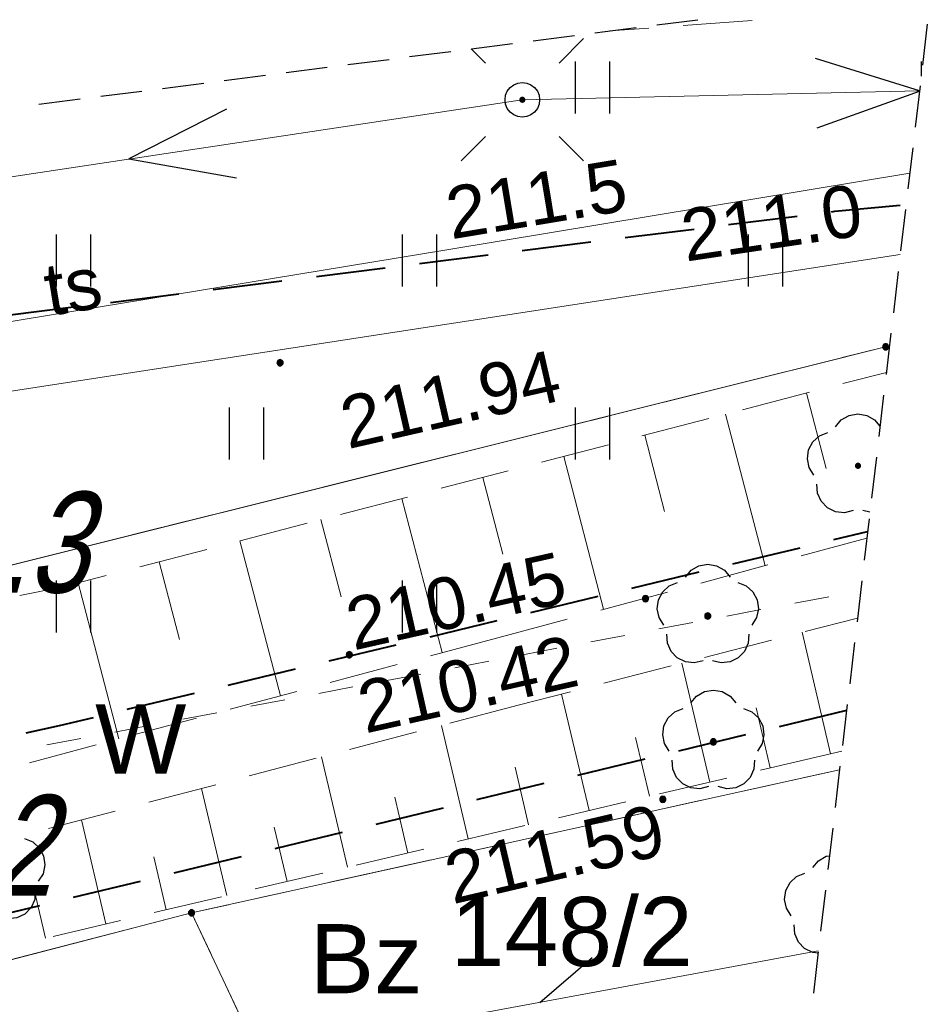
# Model space of a CAD drawing. Header units: metres. Extents: x 7419414 to 7419803, y 5549484 to 5549731.
# Tile 100 of 102: x 7419612 to 7419625, y 5549664 to 5549679. Entities that reach past the tile are written whole.
import ezdxf
from ezdxf.enums import TextEntityAlignment as Align

# ---------------------------------------------------------------- set-up
doc = ezdxf.new("R2010")
doc.units = ezdxf.units.M
doc.header["$MEASUREMENT"] = 0
doc.layers.get('0').update_dxf_attribs({"color": 250})
for name, color, linetype, lineweight in [('EGDE', 7, 'Continuous', 13), ('EGDE_O', 7, 'Continuous', 13), ('EGKK', 82, 'Continuous', 13), ('EGUG', 96, 'Continuous', 13), ('EGUG_O', 96, 'Continuous', 13), ('GUPPRZ_O', 7, 'Continuous', 13), ('LINIE ROZGRANICZAJĄCE MPZP', 212, 'Continuous', 0), ('OTKC', 7, 'Continuous', 13), ('OTRK', 7, 'Continuous', 13), ('OTRS_O', 7, 'Continuous', 13), ('OTZT', 7, 'Continuous', 13), ('pomiar słupy', 250, 'Continuous', 0), ('SUEP', 1, 'Continuous', 13), ('sutp', 250, 'Continuous', 0), ('SUTP_O', 30, 'Continuous', 13), ('TABELA', 8, 'Continuous', 0), ('Zakres', 7, 'Continuous', 0)]:
    doc.layers.add(name, color=color, linetype=linetype, lineweight=lineweight)
doc.styles.add('Arial', font='arial.ttf')

msp = doc.modelspace()

# ---------------------------------------------------------------- hatches: boundary and pattern name
for points in [[(7419619.552, 5549677.405), (7419619.54, 5549677.406), (7419619.53, 5549677.41), (7419619.52, 5549677.416), (7419619.513, 5549677.424), (7419619.508, 5549677.434), (7419619.505, 5549677.444), (7419619.505, 5549677.456), (7419619.509, 5549677.468), (7419619.515, 5549677.479), (7419619.526, 5549677.488), (7419619.537, 5549677.493), (7419619.549, 5549677.495), (7419619.562, 5549677.493), (7419619.571, 5549677.49), (7419619.58, 5549677.483), (7419619.588, 5549677.474), (7419619.593, 5549677.463), (7419619.595, 5549677.451), (7419619.594, 5549677.442), (7419619.591, 5549677.431), (7419619.583, 5549677.42), (7419619.575, 5549677.412), (7419619.564, 5549677.407)], [(7419624.4, 5549672.115), (7419624.386, 5549672.117), (7419624.374, 5549672.124), (7419624.364, 5549672.134), (7419624.357, 5549672.146), (7419624.355, 5549672.16), (7419624.357, 5549672.174), (7419624.364, 5549672.186), (7419624.374, 5549672.196), (7419624.386, 5549672.203), (7419624.4, 5549672.205), (7419624.414, 5549672.203), (7419624.426, 5549672.196), (7419624.436, 5549672.186), (7419624.443, 5549672.174), (7419624.445, 5549672.16), (7419624.443, 5549672.146), (7419624.436, 5549672.134), (7419624.426, 5549672.124), (7419624.414, 5549672.117)]]:
    msp.add_hatch(color=0).paths.add_polyline_path(points)
at = {"linetype": 'Continuous'}
for points in [[(7419624.8, 5549673.835), (7419624.786, 5549673.837), (7419624.774, 5549673.844), (7419624.764, 5549673.854), (7419624.757, 5549673.866), (7419624.755, 5549673.88), (7419624.757, 5549673.894), (7419624.764, 5549673.906), (7419624.774, 5549673.916), (7419624.786, 5549673.923), (7419624.8, 5549673.925), (7419624.814, 5549673.923), (7419624.826, 5549673.916), (7419624.836, 5549673.906), (7419624.843, 5549673.894), (7419624.845, 5549673.88), (7419624.843, 5549673.866), (7419624.836, 5549673.854), (7419624.826, 5549673.844), (7419624.814, 5549673.837)], [(7419616.05, 5549673.605), (7419616.038, 5549673.607), (7419616.027, 5549673.611), (7419616.018, 5549673.618), (7419616.011, 5549673.628), (7419616.007, 5549673.638), (7419616.005, 5549673.65), (7419616.007, 5549673.662), (7419616.011, 5549673.673), (7419616.018, 5549673.682), (7419616.027, 5549673.689), (7419616.038, 5549673.693), (7419616.05, 5549673.695), (7419616.062, 5549673.693), (7419616.072, 5549673.689), (7419616.082, 5549673.682), (7419616.089, 5549673.673), (7419616.093, 5549673.662), (7419616.095, 5549673.65), (7419616.093, 5549673.638), (7419616.089, 5549673.628), (7419616.082, 5549673.618), (7419616.072, 5549673.611), (7419616.062, 5549673.607)], [(7419621.33, 5549670.195), (7419621.318, 5549670.197), (7419621.308, 5549670.201), (7419621.298, 5549670.208), (7419621.291, 5549670.217), (7419621.287, 5549670.228), (7419621.285, 5549670.24), (7419621.287, 5549670.252), (7419621.291, 5549670.262), (7419621.298, 5549670.272), (7419621.308, 5549670.279), (7419621.318, 5549670.283), (7419621.33, 5549670.285), (7419621.342, 5549670.283), (7419621.353, 5549670.279), (7419621.362, 5549670.272), (7419621.369, 5549670.262), (7419621.373, 5549670.252), (7419621.375, 5549670.24), (7419621.373, 5549670.228), (7419621.369, 5549670.217), (7419621.362, 5549670.208), (7419621.353, 5549670.201), (7419621.342, 5549670.197)], [(7419622.23, 5549669.945), (7419622.216, 5549669.947), (7419622.204, 5549669.954), (7419622.194, 5549669.964), (7419622.187, 5549669.976), (7419622.185, 5549669.99), (7419622.187, 5549670.004), (7419622.194, 5549670.016), (7419622.204, 5549670.026), (7419622.216, 5549670.033), (7419622.23, 5549670.035), (7419622.244, 5549670.033), (7419622.256, 5549670.026), (7419622.266, 5549670.016), (7419622.273, 5549670.004), (7419622.275, 5549669.99), (7419622.273, 5549669.976), (7419622.266, 5549669.964), (7419622.256, 5549669.954), (7419622.244, 5549669.947)], [(7419617.05, 5549669.385), (7419617.038, 5549669.387), (7419617.028, 5549669.391), (7419617.018, 5549669.398), (7419617.011, 5549669.408), (7419617.007, 5549669.418), (7419617.005, 5549669.43), (7419617.007, 5549669.442), (7419617.011, 5549669.453), (7419617.018, 5549669.462), (7419617.028, 5549669.469), (7419617.038, 5549669.473), (7419617.05, 5549669.475), (7419617.062, 5549669.473), (7419617.073, 5549669.469), (7419617.082, 5549669.462), (7419617.089, 5549669.453), (7419617.093, 5549669.442), (7419617.095, 5549669.43), (7419617.093, 5549669.418), (7419617.089, 5549669.408), (7419617.082, 5549669.398), (7419617.073, 5549669.391), (7419617.062, 5549669.387)], [(7419622.31, 5549668.125), (7419622.296, 5549668.127), (7419622.284, 5549668.134), (7419622.274, 5549668.144), (7419622.267, 5549668.156), (7419622.265, 5549668.17), (7419622.267, 5549668.184), (7419622.274, 5549668.196), (7419622.284, 5549668.206), (7419622.296, 5549668.213), (7419622.31, 5549668.215), (7419622.324, 5549668.213), (7419622.336, 5549668.206), (7419622.346, 5549668.196), (7419622.353, 5549668.184), (7419622.355, 5549668.17), (7419622.353, 5549668.156), (7419622.346, 5549668.144), (7419622.336, 5549668.134), (7419622.324, 5549668.127)], [(7419621.58, 5549667.295), (7419621.568, 5549667.297), (7419621.558, 5549667.301), (7419621.548, 5549667.308), (7419621.541, 5549667.317), (7419621.537, 5549667.328), (7419621.535, 5549667.34), (7419621.537, 5549667.352), (7419621.541, 5549667.362), (7419621.548, 5549667.372), (7419621.558, 5549667.379), (7419621.568, 5549667.383), (7419621.58, 5549667.385), (7419621.592, 5549667.383), (7419621.603, 5549667.379), (7419621.612, 5549667.372), (7419621.619, 5549667.362), (7419621.623, 5549667.352), (7419621.625, 5549667.34), (7419621.623, 5549667.328), (7419621.619, 5549667.317), (7419621.612, 5549667.308), (7419621.603, 5549667.301), (7419621.592, 5549667.297)], [(7419614.77, 5549665.655), (7419614.756, 5549665.657), (7419614.744, 5549665.664), (7419614.734, 5549665.674), (7419614.727, 5549665.686), (7419614.725, 5549665.7), (7419614.727, 5549665.714), (7419614.734, 5549665.726), (7419614.744, 5549665.736), (7419614.756, 5549665.743), (7419614.77, 5549665.745), (7419614.784, 5549665.743), (7419614.796, 5549665.736), (7419614.806, 5549665.726), (7419614.813, 5549665.714), (7419614.815, 5549665.7), (7419614.813, 5549665.686), (7419614.806, 5549665.674), (7419614.796, 5549665.664), (7419614.784, 5549665.657)]]:
    msp.add_hatch(color=0, dxfattribs=at).paths.add_polyline_path(points)

# ---------------------------------------------------------------- linework, layer by layer
at = {"color": 0, "linetype": 'Continuous'}
for p, q in [((7419620.313, 5549678.003), (7419620.313, 5549677.253)), ((7419620.813, 5549677.253), (7419620.813, 5549678.003)), ((7419612.813, 5549675.503), (7419612.813, 5549674.753)), ((7419613.313, 5549674.753), (7419613.313, 5549675.503)), ((7419617.813, 5549675.503), (7419617.813, 5549674.753)), ((7419618.313, 5549674.753), (7419618.313, 5549675.503)), ((7419622.813, 5549675.503), (7419622.813, 5549674.753)), ((7419623.313, 5549674.753), (7419623.313, 5549675.503)), ((7419615.313, 5549673.003), (7419615.313, 5549672.253)), ((7419615.813, 5549672.253), (7419615.813, 5549673.003)), ((7419620.313, 5549673.003), (7419620.313, 5549672.253)), ((7419620.813, 5549672.253), (7419620.813, 5549673.003)), ((7419612.813, 5549670.503), (7419612.813, 5549669.753)), ((7419613.313, 5549669.753), (7419613.313, 5549670.503)), ((7419617.813, 5549670.503), (7419617.813, 5549669.753)), ((7419618.313, 5549669.753), (7419618.313, 5549670.503)), ((7419619.801, 5549664.406), (7419620.561, 5549665.055))]:
    msp.add_line(p, q, dxfattribs=at)
at = {"color": 0, "flags": 128}
for points in [[(7419620.434, 5549678.334), (7419620.08, 5549677.98)], [(7419618.813, 5549678.187), (7419619.02, 5549677.98)], [(7419625.288, 5549677.58), (7419623.788, 5549678.044)], [(7419625.313, 5549678.003), (7419625.313, 5549677.793)], [(7419623.81, 5549677.044), (7419625.288, 5549677.573)], [(7419618.666, 5549676.566), (7419619.02, 5549676.92)], [(7419620.434, 5549676.566), (7419620.08, 5549676.92)], [(7419624.076, 5549672.723), (7419624.159, 5549672.823), (7419624.272, 5549672.887), (7419624.4, 5549672.91), (7419624.528, 5549672.887), (7419624.641, 5549672.823), (7419624.718, 5549672.731)], [(7419623.764, 5549672.026), (7419623.695, 5549672.136), (7419623.669, 5549672.263), (7419623.687, 5549672.392), (7419623.748, 5549672.507), (7419623.844, 5549672.594), (7419623.964, 5549672.642)], [(7419624.331, 5549671.514), (7419624.205, 5549671.482), (7419624.076, 5549671.496), (7419623.959, 5549671.553), (7419623.869, 5549671.647), (7419623.816, 5549671.765), (7419623.807, 5549671.895)], [(7419624.572, 5549671.488), (7419624.469, 5549671.514)], [(7419623.746, 5549666.353), (7419623.829, 5549666.453), (7419623.942, 5549666.517), (7419623.988, 5549666.526)], [(7419623.434, 5549665.656), (7419623.365, 5549665.766), (7419623.339, 5549665.893), (7419623.357, 5549666.022), (7419623.418, 5549666.137), (7419623.514, 5549666.224), (7419623.634, 5549666.272)], [(7419623.823, 5549665.118), (7419623.746, 5549665.126), (7419623.629, 5549665.183), (7419623.539, 5549665.277), (7419623.486, 5549665.395), (7419623.477, 5549665.525)]]:
    msp.add_lwpolyline(points, dxfattribs=at)
at = {"color": 0, "linetype": 'Continuous', "flags": 128}
for points in [[(7419619.55, 5549677.7), (7419619.615, 5549677.691), (7419619.675, 5549677.667), (7419619.727, 5549677.627), (7419619.767, 5549677.575), (7419619.791, 5549677.515), (7419619.8, 5549677.45), (7419619.791, 5549677.385), (7419619.767, 5549677.325), (7419619.727, 5549677.273), (7419619.675, 5549677.233), (7419619.615, 5549677.209), (7419619.55, 5549677.2), (7419619.485, 5549677.209), (7419619.425, 5549677.233), (7419619.373, 5549677.273), (7419619.333, 5549677.325), (7419619.309, 5549677.385), (7419619.3, 5549677.45), (7419619.309, 5549677.515), (7419619.333, 5549677.575), (7419619.373, 5549677.627), (7419619.425, 5549677.667), (7419619.485, 5549677.691), (7419619.55, 5549677.7)], [(7419624.8, 5549673.835), (7419624.814, 5549673.837), (7419624.826, 5549673.844), (7419624.836, 5549673.854), (7419624.843, 5549673.866), (7419624.845, 5549673.88), (7419624.843, 5549673.894), (7419624.836, 5549673.906), (7419624.826, 5549673.916), (7419624.814, 5549673.923), (7419624.8, 5549673.925), (7419624.786, 5549673.923), (7419624.774, 5549673.916), (7419624.764, 5549673.906), (7419624.757, 5549673.894), (7419624.755, 5549673.88), (7419624.757, 5549673.866), (7419624.764, 5549673.854), (7419624.774, 5549673.844), (7419624.786, 5549673.837), (7419624.8, 5549673.835)], [(7419616.005, 5549673.65), (7419616.007, 5549673.638), (7419616.011, 5549673.628), (7419616.018, 5549673.618), (7419616.027, 5549673.611), (7419616.038, 5549673.607), (7419616.05, 5549673.605), (7419616.062, 5549673.607), (7419616.072, 5549673.611), (7419616.082, 5549673.618), (7419616.089, 5549673.628), (7419616.093, 5549673.638), (7419616.095, 5549673.65), (7419616.093, 5549673.662), (7419616.089, 5549673.673), (7419616.082, 5549673.682), (7419616.072, 5549673.689), (7419616.062, 5549673.693), (7419616.05, 5549673.695), (7419616.038, 5549673.693), (7419616.027, 5549673.689), (7419616.018, 5549673.682), (7419616.011, 5549673.673), (7419616.007, 5549673.662), (7419616.005, 5549673.65)], [(7419621.285, 5549670.24), (7419621.287, 5549670.228), (7419621.291, 5549670.217), (7419621.298, 5549670.208), (7419621.308, 5549670.201), (7419621.318, 5549670.197), (7419621.33, 5549670.195), (7419621.342, 5549670.197), (7419621.353, 5549670.201), (7419621.362, 5549670.208), (7419621.369, 5549670.217), (7419621.373, 5549670.228), (7419621.375, 5549670.24), (7419621.373, 5549670.252), (7419621.369, 5549670.262), (7419621.362, 5549670.272), (7419621.353, 5549670.279), (7419621.342, 5549670.283), (7419621.33, 5549670.285), (7419621.318, 5549670.283), (7419621.308, 5549670.279), (7419621.298, 5549670.272), (7419621.291, 5549670.262), (7419621.287, 5549670.252), (7419621.285, 5549670.24)], [(7419622.23, 5549669.945), (7419622.244, 5549669.947), (7419622.256, 5549669.954), (7419622.266, 5549669.964), (7419622.273, 5549669.976), (7419622.275, 5549669.99), (7419622.273, 5549670.004), (7419622.266, 5549670.016), (7419622.256, 5549670.026), (7419622.244, 5549670.033), (7419622.23, 5549670.035), (7419622.216, 5549670.033), (7419622.204, 5549670.026), (7419622.194, 5549670.016), (7419622.187, 5549670.004), (7419622.185, 5549669.99), (7419622.187, 5549669.976), (7419622.194, 5549669.964), (7419622.204, 5549669.954), (7419622.216, 5549669.947), (7419622.23, 5549669.945)], [(7419617.005, 5549669.43), (7419617.007, 5549669.418), (7419617.011, 5549669.408), (7419617.018, 5549669.398), (7419617.028, 5549669.391), (7419617.038, 5549669.387), (7419617.05, 5549669.385), (7419617.062, 5549669.387), (7419617.073, 5549669.391), (7419617.082, 5549669.398), (7419617.089, 5549669.408), (7419617.093, 5549669.418), (7419617.095, 5549669.43), (7419617.093, 5549669.442), (7419617.089, 5549669.453), (7419617.082, 5549669.462), (7419617.073, 5549669.469), (7419617.062, 5549669.473), (7419617.05, 5549669.475), (7419617.038, 5549669.473), (7419617.028, 5549669.469), (7419617.018, 5549669.462), (7419617.011, 5549669.453), (7419617.007, 5549669.442), (7419617.005, 5549669.43)], [(7419622.31, 5549668.125), (7419622.324, 5549668.127), (7419622.336, 5549668.134), (7419622.346, 5549668.144), (7419622.353, 5549668.156), (7419622.355, 5549668.17), (7419622.353, 5549668.184), (7419622.346, 5549668.196), (7419622.336, 5549668.206), (7419622.324, 5549668.213), (7419622.31, 5549668.215), (7419622.296, 5549668.213), (7419622.284, 5549668.206), (7419622.274, 5549668.196), (7419622.267, 5549668.184), (7419622.265, 5549668.17), (7419622.267, 5549668.156), (7419622.274, 5549668.144), (7419622.284, 5549668.134), (7419622.296, 5549668.127), (7419622.31, 5549668.125)], [(7419621.535, 5549667.34), (7419621.537, 5549667.328), (7419621.541, 5549667.317), (7419621.548, 5549667.308), (7419621.558, 5549667.301), (7419621.568, 5549667.297), (7419621.58, 5549667.295), (7419621.592, 5549667.297), (7419621.603, 5549667.301), (7419621.612, 5549667.308), (7419621.619, 5549667.317), (7419621.623, 5549667.328), (7419621.625, 5549667.34), (7419621.623, 5549667.352), (7419621.619, 5549667.362), (7419621.612, 5549667.372), (7419621.603, 5549667.379), (7419621.592, 5549667.383), (7419621.58, 5549667.385), (7419621.568, 5549667.383), (7419621.558, 5549667.379), (7419621.548, 5549667.372), (7419621.541, 5549667.362), (7419621.537, 5549667.352), (7419621.535, 5549667.34)], [(7419614.77, 5549665.655), (7419614.784, 5549665.657), (7419614.796, 5549665.664), (7419614.806, 5549665.674), (7419614.813, 5549665.686), (7419614.815, 5549665.7), (7419614.813, 5549665.714), (7419614.806, 5549665.726), (7419614.796, 5549665.736), (7419614.784, 5549665.743), (7419614.77, 5549665.745), (7419614.756, 5549665.743), (7419614.744, 5549665.736), (7419614.734, 5549665.726), (7419614.727, 5549665.714), (7419614.725, 5549665.7), (7419614.727, 5549665.686), (7419614.734, 5549665.674), (7419614.744, 5549665.664), (7419614.756, 5549665.657), (7419614.77, 5549665.655)]]:
    msp.add_lwpolyline(points, close=True, dxfattribs=at)
for points in [[(7419615.273, 5549677.312), (7419613.864, 5549676.594), (7419615.422, 5549676.323)], [(7419621.906, 5549670.553), (7419621.989, 5549670.653), (7419622.102, 5549670.717), (7419622.23, 5549670.74), (7419622.358, 5549670.717), (7419622.471, 5549670.653), (7419622.554, 5549670.553)], [(7419621.594, 5549669.856), (7419621.525, 5549669.966), (7419621.499, 5549670.093), (7419621.517, 5549670.222), (7419621.578, 5549670.337), (7419621.674, 5549670.424), (7419621.794, 5549670.472)], [(7419622.666, 5549670.472), (7419622.786, 5549670.424), (7419622.882, 5549670.337), (7419622.943, 5549670.222), (7419622.961, 5549670.093), (7419622.935, 5549669.966), (7419622.866, 5549669.856)], [(7419622.161, 5549669.344), (7419622.035, 5549669.312), (7419621.906, 5549669.326), (7419621.789, 5549669.383), (7419621.699, 5549669.477), (7419621.646, 5549669.595), (7419621.637, 5549669.725)], [(7419622.823, 5549669.725), (7419622.814, 5549669.595), (7419622.761, 5549669.477), (7419622.671, 5549669.383), (7419622.554, 5549669.326), (7419622.425, 5549669.312), (7419622.299, 5549669.344)], [(7419621.986, 5549668.733), (7419622.069, 5549668.833), (7419622.182, 5549668.897), (7419622.31, 5549668.92), (7419622.438, 5549668.897), (7419622.551, 5549668.833), (7419622.634, 5549668.733)], [(7419621.674, 5549668.036), (7419621.605, 5549668.146), (7419621.579, 5549668.273), (7419621.597, 5549668.402), (7419621.658, 5549668.517), (7419621.754, 5549668.604), (7419621.874, 5549668.652)], [(7419622.746, 5549668.652), (7419622.866, 5549668.604), (7419622.962, 5549668.517), (7419623.023, 5549668.402), (7419623.041, 5549668.273), (7419623.015, 5549668.146), (7419622.946, 5549668.036)], [(7419622.241, 5549667.524), (7419622.115, 5549667.492), (7419621.986, 5549667.506), (7419621.869, 5549667.563), (7419621.779, 5549667.657), (7419621.726, 5549667.775), (7419621.717, 5549667.905)], [(7419622.903, 5549667.905), (7419622.894, 5549667.775), (7419622.841, 5549667.657), (7419622.751, 5549667.563), (7419622.634, 5549667.506), (7419622.505, 5549667.492), (7419622.379, 5549667.524)], [(7419612.356, 5549666.772), (7419612.476, 5549666.724), (7419612.572, 5549666.637), (7419612.633, 5549666.522), (7419612.651, 5549666.393), (7419612.625, 5549666.266), (7419612.556, 5549666.156)], [(7419612.513, 5549666.025), (7419612.504, 5549665.895), (7419612.451, 5549665.777), (7419612.361, 5549665.683), (7419612.244, 5549665.626), (7419612.115, 5549665.612), (7419611.989, 5549665.644)]]:
    msp.add_lwpolyline(points, dxfattribs=at)
at = {"layer": 'EGDE', "color": 250, "linetype": 'Continuous', "lineweight": 0, "flags": 128}
for points in [[(7419624.854, 5549673.89), (7419624.8, 5549673.88), (7419598.8, 5549667.39), (7419587.56, 5549665.21), (7419575.48, 5549664.19), (7419564.39, 5549662.19), (7419563.19, 5549661.96), (7419553.44, 5549661.25), (7419525.33, 5549656.97), (7419518.53, 5549654.85), (7419502.4, 5549649.81), (7419472.27, 5549640.92), (7419444.75, 5549635.91), (7419446.03, 5549630.99), (7419462.45, 5549628.77), (7419462.29, 5549628.43), (7419509.38, 5549641.39), (7419528.76, 5549648.51), (7419538.53, 5549652.48), (7419556.13, 5549655.93), (7419588.38, 5549660.2), (7419606.85, 5549663.64), (7419614.77, 5549665.7), (7419624.134, 5549667.767)], [(7419508.973, 5549664.091), (7419531.94, 5549661.5), (7419553.44, 5549661.25), (7419563.19, 5549661.96), (7419564.39, 5549662.19), (7419575.48, 5549664.19), (7419587.56, 5549665.21), (7419598.8, 5549667.39), (7419624.8, 5549673.88), (7419624.854, 5549673.89)], [(7419624.134, 5549667.767), (7419614.77, 5549665.7), (7419619.81, 5549655.03), (7419622.687, 5549655.462)]]:
    msp.add_lwpolyline(points, dxfattribs=at)
msp.add_lwpolyline([(7419609.66, 5549653.24), (7419619.81, 5549655.03), (7419614.77, 5549665.7), (7419606.85, 5549663.64), (7419609.66, 5549653.24)], close=True, dxfattribs=at)
at = {"layer": 'EGKK', "color": 82, "linetype": 'Continuous', "lineweight": 13}
for p, q in [((7419624.8, 5549673.88), (7419623.685, 5549673.602)), ((7419624.854, 5549673.89), (7419624.8, 5549673.88)), ((7419623.2, 5549673.481), (7419621.745, 5549673.117)), ((7419621.26, 5549672.996), (7419619.804, 5549672.633)), ((7419619.319, 5549672.512), (7419617.864, 5549672.149)), ((7419617.379, 5549672.028), (7419615.923, 5549671.664)), ((7419615.438, 5549671.543), (7419613.983, 5549671.18)), ((7419613.498, 5549671.059), (7419612.043, 5549670.696)), ((7419622.626, 5549667.434), (7419624.134, 5549667.767)), ((7419620.673, 5549667.003), (7419622.138, 5549667.326)), ((7419618.72, 5549666.572), (7419620.185, 5549666.895)), ((7419616.767, 5549666.141), (7419618.232, 5549666.464)), ((7419614.77, 5549665.7), (7419616.279, 5549666.033)), ((7419613.955, 5549665.488), (7419614.77, 5549665.7)), ((7419612.02, 5549664.985), (7419613.471, 5549665.362))]:
    msp.add_line(p, q, dxfattribs=at)
at = {"layer": 'EGUG', "color": 96, "linetype": 'Continuous', "lineweight": 13}
for p, q in [((7419624.17, 5549673.723), (7419624.8, 5549673.88)), ((7419624.8, 5549673.88), (7419624.17, 5549673.723)), ((7419624.8, 5549673.88), (7419624.854, 5549673.89)), ((7419624.854, 5549673.89), (7419624.8, 5549673.88)), ((7419623.2, 5549673.481), (7419623.685, 5549673.602)), ((7419623.685, 5549673.602), (7419623.2, 5549673.481)), ((7419622.23, 5549673.238), (7419622.715, 5549673.36)), ((7419622.715, 5549673.36), (7419622.23, 5549673.238)), ((7419621.26, 5549672.996), (7419621.745, 5549673.117)), ((7419621.745, 5549673.117), (7419621.26, 5549672.996)), ((7419620.29, 5549672.754), (7419620.775, 5549672.875)), ((7419620.775, 5549672.875), (7419620.29, 5549672.754)), ((7419619.319, 5549672.512), (7419619.804, 5549672.633)), ((7419619.804, 5549672.633), (7419619.319, 5549672.512)), ((7419618.349, 5549672.27), (7419618.834, 5549672.391)), ((7419618.834, 5549672.391), (7419618.349, 5549672.27)), ((7419617.379, 5549672.028), (7419617.864, 5549672.149)), ((7419617.864, 5549672.149), (7419617.379, 5549672.028)), ((7419616.409, 5549671.785), (7419616.894, 5549671.906)), ((7419616.894, 5549671.906), (7419616.409, 5549671.785)), ((7419615.438, 5549671.543), (7419615.923, 5549671.664)), ((7419615.923, 5549671.664), (7419615.438, 5549671.543)), ((7419614.468, 5549671.301), (7419614.953, 5549671.422)), ((7419614.953, 5549671.422), (7419614.468, 5549671.301)), ((7419613.498, 5549671.059), (7419613.983, 5549671.18)), ((7419613.983, 5549671.18), (7419613.498, 5549671.059)), ((7419612.528, 5549670.817), (7419613.013, 5549670.938)), ((7419613.013, 5549670.938), (7419612.528, 5549670.817)), ((7419624.134, 5549667.767), (7419623.602, 5549667.649)), ((7419623.602, 5549667.649), (7419624.134, 5549667.767)), ((7419623.114, 5549667.542), (7419622.626, 5549667.434)), ((7419622.626, 5549667.434), (7419623.114, 5549667.542)), ((7419622.138, 5549667.326), (7419621.649, 5549667.218)), ((7419621.649, 5549667.218), (7419622.138, 5549667.326)), ((7419621.161, 5549667.111), (7419620.673, 5549667.003)), ((7419620.673, 5549667.003), (7419621.161, 5549667.111)), ((7419620.185, 5549666.895), (7419619.696, 5549666.787)), ((7419619.696, 5549666.787), (7419620.185, 5549666.895)), ((7419619.208, 5549666.68), (7419618.72, 5549666.572)), ((7419618.72, 5549666.572), (7419619.208, 5549666.68)), ((7419618.232, 5549666.464), (7419617.743, 5549666.356)), ((7419617.743, 5549666.356), (7419618.232, 5549666.464)), ((7419617.255, 5549666.249), (7419616.767, 5549666.141)), ((7419616.767, 5549666.141), (7419617.255, 5549666.249)), ((7419616.279, 5549666.033), (7419615.79, 5549665.925)), ((7419615.79, 5549665.925), (7419616.279, 5549666.033)), ((7419615.302, 5549665.817), (7419614.77, 5549665.7)), ((7419614.77, 5549665.7), (7419615.302, 5549665.817)), ((7419614.77, 5549665.7), (7419614.439, 5549665.614)), ((7419614.439, 5549665.614), (7419614.77, 5549665.7)), ((7419615.048, 5549665.112), (7419614.77, 5549665.7)), ((7419614.77, 5549665.7), (7419615.048, 5549665.112)), ((7419613.955, 5549665.488), (7419613.471, 5549665.362)), ((7419613.471, 5549665.362), (7419613.955, 5549665.488)), ((7419612.988, 5549665.236), (7419612.504, 5549665.111)), ((7419612.504, 5549665.111), (7419612.988, 5549665.236)), ((7419615.475, 5549664.208), (7419615.261, 5549664.66)), ((7419615.261, 5549664.66), (7419615.475, 5549664.208))]:
    msp.add_line(p, q, dxfattribs=at)
at = {"layer": 'LINIE ROZGRANICZAJĄCE MPZP', "color": 212, "linetype": 'Continuous', "lineweight": 40}
for p, q in [((7419622.527, 5549675.645), (7419623.519, 5549675.769)), ((7419621.038, 5549675.458), (7419622.031, 5549675.582)), ((7419619.55, 5549675.27), (7419620.542, 5549675.395)), ((7419618.062, 5549675.083), (7419619.054, 5549675.208)), ((7419616.574, 5549674.896), (7419617.566, 5549675.021)), ((7419615.085, 5549674.709), (7419616.077, 5549674.834)), ((7419613.597, 5549674.522), (7419614.589, 5549674.647)), ((7419612.109, 5549674.335), (7419613.101, 5549674.46)), ((7419624.05, 5549671.093), (7419624.539, 5549671.21)), ((7419622.591, 5549670.742), (7419623.564, 5549670.976)), ((7419621.133, 5549670.392), (7419622.105, 5549670.626)), ((7419619.674, 5549670.042), (7419620.647, 5549670.275)), ((7419618.216, 5549669.691), (7419619.188, 5549669.925)), ((7419616.757, 5549669.341), (7419617.729, 5549669.575)), ((7419615.299, 5549668.991), (7419616.271, 5549669.224)), ((7419613.84, 5549668.641), (7419614.812, 5549668.874)), ((7419624.235, 5549668.626), (7419623.263, 5549668.39)), ((7419622.777, 5549668.273), (7419621.806, 5549668.038)), ((7419621.32, 5549667.92), (7419620.348, 5549667.685)), ((7419619.862, 5549667.567), (7419618.89, 5549667.332)), ((7419618.404, 5549667.214), (7419617.432, 5549666.979)), ((7419616.946, 5549666.861), (7419615.974, 5549666.626)), ((7419615.488, 5549666.508), (7419614.516, 5549666.273)), ((7419614.03, 5549666.155), (7419613.058, 5549665.92)), ((7419612.572, 5549665.803), (7419611.6, 5549665.567))]:
    msp.add_line(p, q, dxfattribs=at)
at = {"layer": 'LINIE ROZGRANICZAJĄCE MPZP', "color": 212, "linetype": 'Continuous', "lineweight": 40, "flags": 128}
for points in [[(7419624.015, 5549675.832), (7419624.065, 5549675.838), (7419625.01, 5549675.926)], [(7419612.379, 5549668.3), (7419612.862, 5549668.406), (7419613.354, 5549668.524)]]:
    msp.add_lwpolyline(points, dxfattribs=at)
at = {"layer": 'OTKC', "color": 250, "linetype": 'Continuous', "lineweight": 13}
for p, q in [((7419621.377, 5549678.486), (7419620.815, 5549678.444)), ((7419622.873, 5549678.596), (7419621.876, 5549678.523))]:
    msp.add_line(p, q, dxfattribs=at)
at = {"layer": 'OTRK', "color": 250, "linetype": 'Continuous', "lineweight": 13}
for p, q in [((7419624.81, 5549673.511), (7419624.182, 5549673.348)), ((7419623.698, 5549673.222), (7419622.731, 5549672.97)), ((7419623.657, 5549673.211), (7419623.941, 5549672.121)), ((7419622.247, 5549672.843), (7419621.279, 5549672.591)), ((7419622.487, 5549672.906), (7419623.058, 5549670.716)), ((7419621.318, 5549672.601), (7419621.605, 5549671.502)), ((7419620.795, 5549672.465), (7419619.828, 5549672.213)), ((7419620.148, 5549672.297), (7419620.724, 5549670.087)), ((7419619.344, 5549672.087), (7419618.376, 5549671.835)), ((7419618.979, 5549671.992), (7419619.268, 5549670.882)), ((7419617.892, 5549671.709), (7419616.925, 5549671.456)), ((7419617.809, 5549671.687), (7419618.39, 5549669.46)), ((7419616.64, 5549671.382), (7419616.931, 5549670.265)), ((7419616.441, 5549671.33), (7419615.473, 5549671.078)), ((7419615.47, 5549671.077), (7419616.054, 5549668.837)), ((7419623.579, 5549670.857), (7419624.528, 5549671.113)), ((7419614.989, 5549670.952), (7419614.022, 5549670.7)), ((7419614.301, 5549670.773), (7419614.594, 5549669.649)), ((7419622.13, 5549670.466), (7419623.096, 5549670.727)), ((7419613.538, 5549670.574), (7419612.91, 5549670.41)), ((7419612.91, 5549670.41), (7419612.291, 5549670.285)), ((7419613.131, 5549670.468), (7419613.719, 5549668.214)), ((7419620.682, 5549670.076), (7419621.648, 5549670.336)), ((7419619.25, 5549669.69), (7419620.199, 5549669.946)), ((7419624.392, 5549669.96), (7419623.636, 5549669.765)), ((7419618.225, 5549669.416), (7419619.25, 5549669.69)), ((7419623.152, 5549669.641), (7419622.183, 5549669.392)), ((7419624.004, 5549667.999), (7419623.592, 5549669.754)), ((7419616.775, 5549669.03), (7419617.742, 5549669.287)), ((7419621.699, 5549669.268), (7419620.73, 5549669.019)), ((7419622.259, 5549667.589), (7419621.855, 5549669.308)), ((7419615.326, 5549668.643), (7419616.292, 5549668.901)), ((7419620.246, 5549668.894), (7419619.49, 5549668.7)), ((7419620.514, 5549667.179), (7419620.118, 5549668.861)), ((7419619.49, 5549668.7), (7419618.504, 5549668.441)), ((7419623.131, 5549667.794), (7419622.927, 5549668.662)), ((7419613.877, 5549668.256), (7419614.843, 5549668.514)), ((7419618.768, 5549666.769), (7419618.383, 5549668.409)), ((7419618.02, 5549668.314), (7419617.053, 5549668.06)), ((7419621.386, 5549667.384), (7419621.186, 5549668.234)), ((7419612.428, 5549667.869), (7419613.394, 5549668.127)), ((7419616.569, 5549667.933), (7419615.602, 5549667.679)), ((7419617.023, 5549666.359), (7419616.648, 5549667.954)), ((7419622.992, 5549667.761), (7419624.166, 5549668.037)), ((7419619.641, 5549666.974), (7419619.446, 5549667.805)), ((7419621.532, 5549667.418), (7419622.506, 5549667.647)), ((7419615.119, 5549667.552), (7419614.151, 5549667.298)), ((7419615.278, 5549665.949), (7419614.914, 5549667.498)), ((7419617.896, 5549666.564), (7419617.706, 5549667.373)), ((7419620.072, 5549667.075), (7419621.045, 5549667.304)), ((7419613.668, 5549667.171), (7419612.701, 5549666.917)), ((7419613.533, 5549665.539), (7419613.179, 5549667.043)), ((7419616.15, 5549666.154), (7419615.966, 5549666.94)), ((7419618.612, 5549666.732), (7419619.585, 5549666.961)), ((7419614.405, 5549665.744), (7419614.226, 5549666.507)), ((7419617.151, 5549666.389), (7419618.125, 5549666.618)), ((7419615.691, 5549666.046), (7419616.665, 5549666.275)), ((7419612.66, 5549665.334), (7419612.486, 5549666.075)), ((7419614.231, 5549665.703), (7419615.204, 5549665.932)), ((7419612.771, 5549665.36), (7419613.744, 5549665.589))]:
    msp.add_line(p, q, dxfattribs=at)
at = {"layer": 'OTZT', "color": 250, "linetype": 'Continuous', "lineweight": 13}
for p, q in [((7419620.815, 5549678.444), (7419621.377, 5549678.486)), ((7419621.876, 5549678.523), (7419622.873, 5549678.596)), ((7419624.528, 5549671.113), (7419623.579, 5549670.857)), ((7419623.096, 5549670.727), (7419622.13, 5549670.466)), ((7419621.648, 5549670.336), (7419620.682, 5549670.076)), ((7419620.199, 5549669.946), (7419619.25, 5549669.69)), ((7419619.25, 5549669.69), (7419618.225, 5549669.416)), ((7419617.742, 5549669.287), (7419616.775, 5549669.03)), ((7419616.292, 5549668.901), (7419615.326, 5549668.643)), ((7419614.843, 5549668.514), (7419613.877, 5549668.256)), ((7419613.394, 5549668.127), (7419612.428, 5549667.869))]:
    msp.add_line(p, q, dxfattribs=at)
at = {"layer": 'pomiar słupy', "color": 52, "linetype": 'Continuous', "lineweight": 13}
for p, q in [((7419623.487, 5549670.175), (7419623.978, 5549670.268)), ((7419622.504, 5549669.988), (7419622.995, 5549670.082)), ((7419621.522, 5549669.802), (7419622.013, 5549669.895)), ((7419620.539, 5549669.616), (7419621.03, 5549669.709)), ((7419619.557, 5549669.43), (7419620.048, 5549669.523)), ((7419618.574, 5549669.243), (7419619.065, 5549669.337)), ((7419617.592, 5549669.057), (7419618.083, 5549669.15)), ((7419616.609, 5549668.871), (7419617.1, 5549668.964)), ((7419615.627, 5549668.685), (7419616.118, 5549668.778)), ((7419614.644, 5549668.498), (7419615.135, 5549668.591)), ((7419613.662, 5549668.312), (7419614.153, 5549668.405)), ((7419612.679, 5549668.126), (7419613.17, 5549668.219))]:
    msp.add_line(p, q, dxfattribs=at)
at = {"layer": 'SUEP', "color": 1, "linetype": 'Continuous', "lineweight": 13}
msp.add_line((7419597.87, 5549671.04), (7419625.01, 5549675.212), dxfattribs=at)
at = {"layer": 'SUEP', "color": 1, "linetype": 'Continuous', "lineweight": 13, "flags": 128}
msp.add_lwpolyline([(7419625.288, 5549677.577), (7419619.55, 5549677.45), (7419583.02, 5549671.95), (7419555.17, 5549667.66), (7419521.19, 5549661.03), (7419486.18, 5549654.33), (7419456, 5549648.56)], dxfattribs=at)
at = {"layer": 'sutp', "color": 30, "linetype": 'Continuous', "lineweight": 13, "flags": 128}
for points in [[(7419625.148, 5549676.387), (7419618.46, 5549675.28), (7419604.1, 5549672.92), (7419599.2, 5549672.25), (7419587.21, 5549670.33), (7419585.24, 5549670.09), (7419584.08, 5549670.27), (7419583.61, 5549669.98), (7419583.33, 5549669.9), (7419583.01, 5549669.87), (7419582.32, 5549669.83), (7419581.5, 5549670.09), (7419576.07, 5549669.4), (7419565.42, 5549667.63)], [(7419625.148, 5549676.387), (7419618.46, 5549675.28), (7419604.1, 5549672.92), (7419599.2, 5549672.25), (7419587.21, 5549670.33), (7419585.24, 5549670.09), (7419584.37, 5549669.86), (7419584.09, 5549669.8), (7419583.82, 5549669.75), (7419583.61, 5549669.55), (7419582.99, 5549669.54), (7419582.32, 5549669.83), (7419581.5, 5549670.09), (7419576.07, 5549669.4), (7419565.42, 5549667.63)], [(7419625.148, 5549676.387), (7419618.46, 5549675.28), (7419604.1, 5549672.92), (7419599.2, 5549672.25), (7419587.21, 5549670.33), (7419585.24, 5549670.09), (7419584.08, 5549670.27), (7419582.82, 5549670.29), (7419582.58, 5549670.24), (7419582.26, 5549670.12), (7419581.5, 5549670.09), (7419576.07, 5549669.4), (7419565.42, 5549667.63)], [(7419623.827, 5549665.15), (7419613.49, 5549663.24), (7419574.92, 5549645.38), (7419528.03, 5549639.59), (7419487.59, 5549631.16)]]:
    msp.add_lwpolyline(points, dxfattribs=at)
at = {"layer": 'Zakres', "color": 5, "linetype": 'Continuous', "lineweight": 30}
for p, q in [((7419621.492, 5549678.531), (7419622.087, 5549678.607)), ((7419621.492, 5549678.531), (7419622.087, 5549678.607)), ((7419620.599, 5549678.416), (7419621.194, 5549678.493)), ((7419620.599, 5549678.416), (7419621.194, 5549678.493)), ((7419625.402, 5549678.544), (7419625.332, 5549677.948)), ((7419625.402, 5549678.544), (7419625.332, 5549677.948)), ((7419619.707, 5549678.302), (7419620.302, 5549678.378)), ((7419619.707, 5549678.302), (7419620.302, 5549678.378)), ((7419618.814, 5549678.187), (7419619.409, 5549678.263)), ((7419618.814, 5549678.187), (7419619.409, 5549678.263)), ((7419617.028, 5549677.958), (7419617.624, 5549678.034)), ((7419617.028, 5549677.958), (7419617.624, 5549678.034)), ((7419617.921, 5549678.073), (7419618.516, 5549678.149)), ((7419617.921, 5549678.073), (7419618.516, 5549678.149)), ((7419616.136, 5549677.843), (7419616.731, 5549677.92)), ((7419616.136, 5549677.843), (7419616.731, 5549677.92)), ((7419615.243, 5549677.729), (7419615.838, 5549677.805)), ((7419615.243, 5549677.729), (7419615.838, 5549677.805)), ((7419614.35, 5549677.614), (7419614.946, 5549677.691)), ((7419614.35, 5549677.614), (7419614.946, 5549677.691)), ((7419625.297, 5549677.65), (7419625.227, 5549677.054)), ((7419625.297, 5549677.65), (7419625.227, 5549677.054)), ((7419612.565, 5549677.385), (7419613.16, 5549677.462)), ((7419612.565, 5549677.385), (7419613.16, 5549677.462)), ((7419613.458, 5549677.5), (7419614.053, 5549677.576)), ((7419613.458, 5549677.5), (7419614.053, 5549677.576)), ((7419625.191, 5549676.756), (7419625.121, 5549676.161)), ((7419625.191, 5549676.756), (7419625.121, 5549676.161)), ((7419625.086, 5549675.863), (7419625.016, 5549675.267)), ((7419625.086, 5549675.863), (7419625.016, 5549675.267)), ((7419624.981, 5549674.969), (7419624.911, 5549674.373)), ((7419624.981, 5549674.969), (7419624.911, 5549674.373)), ((7419624.876, 5549674.075), (7419624.806, 5549673.479)), ((7419624.876, 5549674.075), (7419624.806, 5549673.479)), ((7419624.771, 5549673.181), (7419624.701, 5549672.585)), ((7419624.771, 5549673.181), (7419624.701, 5549672.585)), ((7419624.666, 5549672.287), (7419624.596, 5549671.691)), ((7419624.666, 5549672.287), (7419624.596, 5549671.691)), ((7419624.561, 5549671.393), (7419624.491, 5549670.797)), ((7419624.561, 5549671.393), (7419624.491, 5549670.797)), ((7419624.456, 5549670.5), (7419624.386, 5549669.904)), ((7419624.456, 5549670.5), (7419624.386, 5549669.904)), ((7419624.351, 5549669.606), (7419624.281, 5549669.01)), ((7419624.351, 5549669.606), (7419624.281, 5549669.01)), ((7419624.246, 5549668.712), (7419624.175, 5549668.116)), ((7419624.246, 5549668.712), (7419624.175, 5549668.116)), ((7419624.14, 5549667.818), (7419624.07, 5549667.222)), ((7419624.14, 5549667.818), (7419624.07, 5549667.222)), ((7419624.035, 5549666.924), (7419623.965, 5549666.328)), ((7419624.035, 5549666.924), (7419623.965, 5549666.328)), ((7419623.93, 5549666.03), (7419623.86, 5549665.434)), ((7419623.93, 5549666.03), (7419623.86, 5549665.434)), ((7419623.825, 5549665.136), (7419623.755, 5549664.541)), ((7419623.825, 5549665.136), (7419623.755, 5549664.541))]:
    msp.add_line(p, q, dxfattribs=at)

# ---------------------------------------------------------------- texts
at = {"layer": 'EGDE_O', "color": 250, "linetype": 'Continuous', "lineweight": 80, "style": 'Arial'}
msp.add_text('148/2', height=1, dxfattribs=at).set_placement((7419620.264, 5549664.93), align=Align.CENTER)
at = {"layer": 'EGUG_O', "color": 96, "linetype": 'Continuous', "lineweight": 0, "style": 'Arial'}
for s, p in [('W', (7419614.036, 5549667.713)), ('Bz', (7419617.291, 5549664.537))]:
    msp.add_text(s, height=1, dxfattribs=at).set_placement(p, align=Align.CENTER)
at = {"layer": 'GUPPRZ_O', "color": 30, "linetype": 'Continuous', "lineweight": 0, "style": 'Arial'}
msp.add_text('211.5', height=0.75, rotation=9.397, dxfattribs=at).set_placement((7419618.521, 5549675.432))
at = {"layer": 'GUPPRZ_O', "color": 1, "linetype": 'Continuous', "lineweight": 0, "style": 'Arial'}
msp.add_text('211.0', height=0.75, rotation=8.493, dxfattribs=at).set_placement((7419621.91, 5549675.11))
at = {"layer": 'OTRS_O', "color": 250, "linetype": 'Continuous', "lineweight": 0, "style": 'Arial'}
for s, rotation, p in [('211.94', 12.8652, (7419617.03, 5549672.4)), ('210.45', 12.7055, (7419617.11, 5549669.49)), ('210.42', 12.673, (7419617.28, 5549668.29)), ('211.59', 13.2194, (7419618.543, 5549665.822))]:
    msp.add_text(s, height=0.75, rotation=rotation, dxfattribs=at).set_placement(p)
at = {"layer": 'SUTP_O', "color": 30, "linetype": 'Continuous', "lineweight": 0, "style": 'Arial'}
msp.add_text('ts', height=0.75, rotation=9.333, dxfattribs=at).set_placement((7419613.116, 5549674.39), align=Align.CENTER)
at = {"layer": 'TABELA', "color": 212, "linetype": 'Continuous', "lineweight": 13, "char_height": 1.45547, "attachment_point": 5, "rotation": 359.975, "line_spacing_factor": 0.6, "style": 'Arial'}
for s, insert in [('\\FOTTAWA_1250;\\Q15;\\H1x;\\W0.800128;ZP.m.3', (7419610.751, 5549671.047)), ('\\FOTTAWA_1250;\\Q15;\\H1x;\\W0.800128;WS.2', (7419610.844, 5549666.664))]:
    msp.add_mtext(s, dxfattribs=dict(at, insert=insert))

doc.saveas('drawing.dxf')
